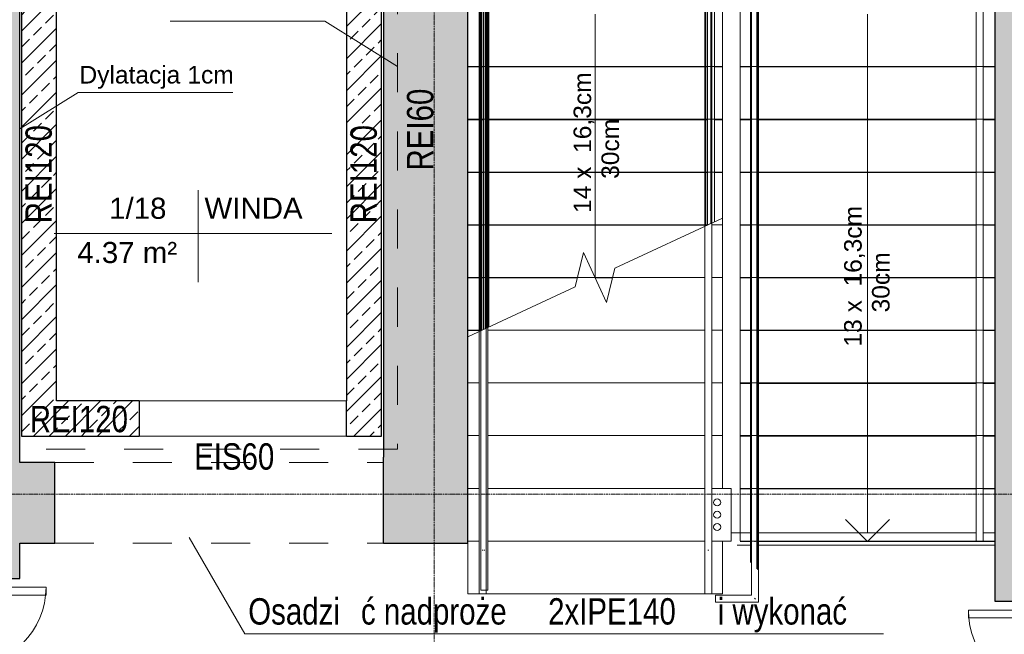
# Model space of a CAD drawing. Header units: centimetres. Extents: x 14504 to 44111, y -18976 to -7683.
# Tile 84 of 141: x 30891 to 31451, y -13246 to -12896. Entities that reach past the tile are written whole.
import ezdxf

# ---------------------------------------------------------------- set-up
doc = ezdxf.new("R2010")
doc.units = ezdxf.units.CM
for name, pattern in [('Aligning Line 1_8_', [0.635, 0.3175, -0.3175]), ('Linia siatki', [0.9925, 0.47, -0.2175, 0.0875, -0.2175]), ('Ponad', [0.396875, 0.238125, -0.15875])]:
    doc.linetypes.add(name, pattern=pattern)
for name, color, linetype, lineweight in [('A-AREA', 32, 'Continuous', 9), ('A-AREA-IDEN', 4, 'Continuous', 9), ('A-DETL', 6, 'Continuous', 9), ('A-DETL-GENF', 92, 'Continuous', 9), ('A-DETL-MEDM', 33, 'Continuous', 25), ('A-DETL-THIN', 151, 'Continuous', 9), ('A-DOOR', 31, 'Continuous', 9), ('A-DOOR-FRAM', 31, 'Continuous', 18), ('A-FLOR', 192, 'Continuous', 9), ('A-FLOR-HRAL', 11, 'Continuous', 9), ('A-FLOR-HRAL-MBND', 5, 'Ponad', 9), ('A-WALL', 4, 'Continuous', 9), ('A-WALL-PATT', 111, 'Continuous', 25), ('G-ANNO-TEXT', 8, 'Continuous', 9), ('S-GRID', 8, 'Continuous', 9), ('S-STRS', 31, 'Continuous', 9), ('S-STRS-ANNO', 31, 'Continuous', 9), ('S-STRS-MBND', 31, 'Ponad', 9)]:
    doc.layers.add(name, color=color, linetype=linetype, lineweight=lineweight)
doc.styles.add('Arial_1', font='arial.ttf', dxfattribs={"height": 12})
doc.styles.add('Arial_2', font='arial.ttf', dxfattribs={"height": 18})
doc.styles.add('Arial_3', font='arial.ttf', dxfattribs={"width": 0.8, "height": 18})
pattern_1 = [(45, (14651.017, -3797.153), (-9.123799, 9.123799), []), (45, (14660.141, -3797.153), (-9.123799, 9.123799), [6.452, -3.226])]

# ---------------------------------------------------------------- blocks, each defined once
blk = doc.blocks.new('Drzwi-korytarz-niesymetryczne-wpuszczane - 1350 x 2000mm-590928-4_Poziom piętra')
at = {"layer": 'A-DOOR', "lineweight": 18}
for p, q in [((-63, 6.365), (-67.5, 6.365)), ((-67.5, 6.365), (-67.5, -83.635)), ((-63, -83.635), (-63, 6.365)), ((63, 6.365), (67.5, 6.365)), ((63, -38.635), (63, 6.365)), ((67.5, 6.365), (67.5, -38.635)), ((67.5, -38.635), (63, -38.635)), ((-67.5, -83.635), (-63, -83.635))]:
    blk.add_line(p, q, dxfattribs=at)
at = {"layer": 'A-DOOR'}
for centre, radius, start, end in [((-67.5, 6.365), 90, 270, 360), ((67.5, 6.365), 45, 180, 270)]:
    blk.add_arc(centre, radius, start, end, dxfattribs=at)
at = {"layer": 'A-DOOR-FRAM'}
for p, q in [((-72.5, 21.365), (-67.5, 21.365)), ((-72.5, 6.365), (-72.5, 21.365)), ((-67.5, 21.365), (-67.5, 16.44375)), ((67.5, 21.365), (72.5, 21.365)), ((67.5, 16.44375), (67.5, 21.365)), ((72.5, 21.365), (72.5, 6.365)), ((-67.5, 16.44375), (-65.9125, 16.44375)), ((-67.5, 11.34125), (-67.5, 6.365)), ((-65.9125, 11.34125), (-67.5, 11.34125)), ((-65.9125, 16.44375), (-65.9125, 11.34125)), ((65.9125, 16.44375), (67.5, 16.44375)), ((65.9125, 11.34125), (65.9125, 16.44375)), ((67.5, 11.34125), (65.9125, 11.34125)), ((67.5, 6.365), (67.5, 11.34125)), ((-67.5, 6.365), (-72.5, 6.365)), ((72.5, 6.365), (67.5, 6.365))]:
    blk.add_line(p, q, dxfattribs=at)
blk = doc.blocks.new('Drzwi-korytarz-niesymetryczne-wpuszczane - 1350 x 2000mm-591046-4_Poziom piętra')
at = {"layer": 'A-DOOR', "lineweight": 18}
for p, q in [((-67.5, -6.365), (-67.5, 83.635)), ((-67.5, 83.635), (-63, 83.635)), ((-63, 83.635), (-63, -6.365)), ((67.5, 38.635), (63, 38.635)), ((63, 38.635), (63, -6.365)), ((67.5, -6.365), (67.5, 38.635)), ((-63, -6.365), (-67.5, -6.365)), ((63, -6.365), (67.5, -6.365))]:
    blk.add_line(p, q, dxfattribs=at)
at = {"layer": 'A-DOOR'}
for centre, radius, start, end in [((-67.5, -6.365), 90, 0, 90), ((67.5, -6.365), 45, 90, 180)]:
    blk.add_arc(centre, radius, start, end, dxfattribs=at)
at = {"layer": 'A-DOOR-FRAM'}
for p, q in [((-67.5, -6.365), (-72.5, -6.365)), ((-72.5, -6.365), (-72.5, -21.365)), ((-67.5, -11.34125), (-67.5, -6.365)), ((67.5, -6.365), (67.5, -11.34125)), ((72.5, -6.365), (67.5, -6.365)), ((72.5, -21.365), (72.5, -6.365)), ((-65.9125, -11.34125), (-67.5, -11.34125)), ((-67.5, -21.365), (-67.5, -16.44375)), ((-67.5, -16.44375), (-65.9125, -16.44375)), ((-65.9125, -16.44375), (-65.9125, -11.34125)), ((67.5, -11.34125), (65.9125, -11.34125)), ((65.9125, -11.34125), (65.9125, -16.44375)), ((65.9125, -16.44375), (67.5, -16.44375)), ((67.5, -16.44375), (67.5, -21.365)), ((-72.5, -21.365), (-67.5, -21.365)), ((67.5, -21.365), (72.5, -21.365))]:
    blk.add_line(p, q, dxfattribs=at)
blk = doc.blocks.new('Otwór drzwiowy - 118x223-651258-4_Poziom piętra')
at = {"layer": 'A-DETL-GENF', "linetype": 'Ponad'}
for p, q in [((58.18, 10), (-59.82, 10)), ((-59.82, -10), (58.18, -10))]:
    blk.add_line(p, q, dxfattribs=at)
at = {"layer": 'A-DETL-MEDM'}
for p, q in [((-59.82, 10), (-59.82, -10)), ((58.18, -10), (58.18, 10))]:
    blk.add_line(p, q, dxfattribs=at)
blk = doc.blocks.new('Poręcz - Poręcz-702179-4_Poziom piętra')
at = {"layer": 'A-FLOR-HRAL-MBND'}
for p, q in [((16630.08, -9026.93), (16659.16, -9026.93)), ((16630.08, -9035.47), (16630.08, -9026.93)), ((16630.08, -9026.93), (16659.16, -9026.93)), ((16630.08, -9035.47), (16630.08, -9026.93)), ((16630.08, -9026.93), (16659.16, -9026.93)), ((16630.08, -9035.47), (16630.08, -9026.93)), ((16630.08, -9026.93), (16659.16, -9026.93)), ((16630.08, -9035.47), (16630.08, -9026.93)), ((16659.16, -9026.93), (16659.16, -9395.47)), ((16659.16, -9026.93), (16659.16, -9395.47)), ((16659.16, -9026.93), (16659.16, -9395.47)), ((16659.16, -9026.93), (16659.16, -9395.47)), ((16633.08, -9029.93), (16656.16, -9029.93)), ((16633.08, -9035.47), (16633.08, -9029.93)), ((16633.08, -9029.93), (16656.16, -9029.93)), ((16633.08, -9035.47), (16633.08, -9029.93)), ((16633.08, -9029.93), (16656.16, -9029.93)), ((16633.08, -9035.47), (16633.08, -9029.93)), ((16633.08, -9029.93), (16656.16, -9029.93)), ((16633.08, -9035.47), (16633.08, -9029.93)), ((16656.16, -9029.93), (16656.16, -9395.47)), ((16656.16, -9029.93), (16656.16, -9395.47)), ((16656.16, -9029.93), (16656.16, -9395.47)), ((16656.16, -9029.93), (16656.16, -9395.47)), ((16630.08, -9216.11), (16630.08, -9035.47)), ((16630.08, -9216.11), (16630.08, -9035.47)), ((16630.08, -9216.11), (16630.08, -9035.47)), ((16630.08, -9216.11), (16630.08, -9035.47)), ((16633.08, -9214.72), (16633.08, -9035.47)), ((16633.08, -9214.72), (16633.08, -9035.47)), ((16633.08, -9214.72), (16633.08, -9035.47)), ((16633.08, -9214.72), (16633.08, -9035.47)), ((16485.08, -9396.71), (16488.08, -9396.71)), ((16485.08, -9396.71), (16488.08, -9396.71)), ((16485.08, -9396.71), (16488.08, -9396.71)), ((16485.08, -9396.71), (16488.08, -9396.71)), ((16656.16, -9395.47), (16656.16, -9408.25)), ((16656.16, -9395.47), (16656.16, -9408.25)), ((16656.16, -9395.47), (16656.16, -9408.25)), ((16656.16, -9395.47), (16656.16, -9408.25)), ((16659.16, -9395.47), (16659.16, -9411.25)), ((16659.16, -9395.47), (16659.16, -9411.25)), ((16659.16, -9395.47), (16659.16, -9411.25)), ((16659.16, -9395.47), (16659.16, -9411.25))]:
    blk.add_line(p, q, dxfattribs=at)
blk = doc.blocks.new('Poręcz - Poręcz-702183-4_Poziom piętra')
at = {"layer": 'A-FLOR-HRAL-MBND'}
for p, q in [((16501.66, -9005.47), (16504.66, -9005.47)), ((16501.66, -9035.47), (16501.66, -9005.47)), ((16501.66, -9005.47), (16504.66, -9005.47)), ((16501.66, -9035.47), (16501.66, -9005.47)), ((16501.66, -9005.47), (16504.66, -9005.47)), ((16501.66, -9035.47), (16501.66, -9005.47)), ((16501.66, -9005.47), (16504.66, -9005.47)), ((16501.66, -9035.47), (16501.66, -9005.47)), ((16504.66, -9035.47), (16504.66, -9005.47)), ((16504.66, -9035.47), (16504.66, -9005.47)), ((16504.66, -9035.47), (16504.66, -9005.47)), ((16504.66, -9035.47), (16504.66, -9005.47)), ((16501.66, -9276), (16501.66, -9035.47)), ((16501.66, -9276), (16501.66, -9035.47)), ((16501.66, -9276), (16501.66, -9035.47)), ((16501.66, -9276), (16501.66, -9035.47)), ((16504.66, -9274.6), (16504.66, -9035.47)), ((16504.66, -9274.6), (16504.66, -9035.47)), ((16504.66, -9274.6), (16504.66, -9035.47)), ((16504.66, -9274.6), (16504.66, -9035.47))]:
    blk.add_line(p, q, dxfattribs=at)
blk = doc.blocks.new('Typ poręczy górnej - Górna poręcz_wewnętrzny_-702195-4_Poziom piętra')
at = {"layer": 'A-FLOR-HRAL'}
for p, q in [((16629.58, -9396.58), (16629.58, -9425.47)), ((16633.58, -9425.47), (16633.58, -9396.58)), ((16631.37, -9400.72), (16631.79, -9400.72))]:
    blk.add_line(p, q, dxfattribs=at)
at = {"layer": 'A-FLOR-HRAL', "flags": 128}
blk.add_lwpolyline([(16631.79, -9425.47), (16631.58, -9425.47), (16631.38, -9425.47)], dxfattribs=at)
blk = doc.blocks.new('Typ poręczy górnej - Górna poręcz_wewnętrzny_-V7-4_Poziom piętra')
at = {"layer": 'A-FLOR-HRAL', "linetype": 'Ponad'}
for p, q in [((16629.58, -9026.43), (16659.66, -9026.43)), ((16629.58, -9035.47), (16629.58, -9026.43)), ((16659.66, -9026.43), (16659.66, -9395.47)), ((16633.58, -9030.43), (16655.66, -9030.43)), ((16633.58, -9035.47), (16633.58, -9030.43)), ((16655.66, -9030.43), (16655.66, -9395.47)), ((16629.58, -9216.35), (16629.58, -9035.47)), ((16633.58, -9214.48), (16633.58, -9035.47)), ((16484.58, -9396.71), (16488.58, -9396.71)), ((16655.66, -9395.47), (16655.66, -9407.75)), ((16659.66, -9395.47), (16659.66, -9411.75))]:
    blk.add_line(p, q, dxfattribs=at)
at = {"layer": 'A-FLOR-HRAL'}
for p, q in [((16633.58, -9214.48), (16629.58, -9216.35)), ((16629.58, -9425.47), (16629.58, -9216.35)), ((16633.58, -9425.47), (16633.58, -9214.48)), ((16629.58, -9425.47), (16633.58, -9425.47))]:
    blk.add_line(p, q, dxfattribs=at)
blk = doc.blocks.new('Typ poręczy górnej - Górna poręcz_wewnętrzny_-702209-4_Poziom piętra')
at = {"layer": 'A-FLOR-HRAL'}
for p, q in [((16501.16, -9396.58), (16501.16, -9425.47)), ((16505.16, -9425.47), (16505.16, -9396.58)), ((16502.95, -9400.72), (16503.37, -9400.72))]:
    blk.add_line(p, q, dxfattribs=at)
at = {"layer": 'A-FLOR-HRAL', "flags": 128}
blk.add_lwpolyline([(16503.37, -9425.47), (16503.16, -9425.47), (16502.96, -9425.47)], dxfattribs=at)
blk = doc.blocks.new('Typ poręczy górnej - Górna poręcz_wewnętrzny_-V8-4_Poziom piętra')
at = {"layer": 'A-FLOR-HRAL', "linetype": 'Ponad'}
for p, q in [((16501.16, -9005.47), (16505.16, -9005.47)), ((16501.16, -9035.47), (16501.16, -9005.47)), ((16505.16, -9035.47), (16505.16, -9005.47)), ((16501.16, -9276.23), (16501.16, -9035.47)), ((16505.16, -9274.37), (16505.16, -9035.47))]:
    blk.add_line(p, q, dxfattribs=at)
at = {"layer": 'A-FLOR-HRAL'}
for p, q in [((16505.16, -9274.37), (16501.16, -9276.23)), ((16505.16, -9425.47), (16505.16, -9274.37)), ((16501.16, -9425.47), (16501.16, -9276.23)), ((16501.16, -9425.47), (16505.16, -9425.47))]:
    blk.add_line(p, q, dxfattribs=at)
blk = doc.blocks.new('Poręcz - Poręcz-703291-4_Poziom piętra')
at = {"layer": 'A-FLOR-HRAL'}
for p, q in [((16503.66, -9005.71), (16506.66, -9005.71)), ((16503.66, -9035.71), (16503.66, -9005.71)), ((16506.66, -9035.71), (16506.66, -9005.71)), ((16503.66, -9275.06), (16503.66, -9035.71)), ((16506.66, -9273.67), (16506.66, -9035.71))]:
    blk.add_line(p, q, dxfattribs=at)
blk = doc.blocks.new('Typ poręczy górnej - Górna poręcz_wewnętrzny_-703303-4_Poziom piętra')
at = {"layer": 'A-FLOR-HRAL'}
for p, q in [((16658.16, -9028.67), (16631.08, -9028.67)), ((16631.08, -9028.67), (16631.08, -9035.21)), ((16635.08, -9032.67), (16656.16, -9032.67)), ((16635.08, -9035.21), (16635.08, -9032.67)), ((16656.16, -9030.67), (16656.16, -9396.22)), ((16660.16, -9396.22), (16660.16, -9030.67)), ((16631.08, -9035.21), (16631.08, -9215.65)), ((16635.08, -9213.78), (16635.08, -9035.21)), ((16656.16, -9396.22), (16656.16, -9426.25)), ((16660.16, -9430.25), (16660.16, -9396.22)), ((16656.16, -9426.25), (16635.62, -9426.25)), ((16635.62, -9428.02), (16635.62, -9428.45)), ((16635.62, -9430.25), (16660.16, -9430.25))]:
    blk.add_line(p, q, dxfattribs=at)
at = {"layer": 'A-FLOR-HRAL', "flags": 128}
for points in [[(16658.16, -9028.67), (16657.64, -9028.74), (16657.16, -9028.94), (16656.75, -9029.26), (16656.43, -9029.67), (16656.23, -9030.16), (16656.16, -9030.67)], [(16656.16, -9030.67), (16656.23, -9030.16), (16656.43, -9029.67), (16656.75, -9029.26), (16657.16, -9028.94), (16657.64, -9028.74), (16658.16, -9028.67), (16658.68, -9028.74), (16659.16, -9028.94), (16659.58, -9029.26)], [(16659.58, -9029.26), (16659.16, -9028.94), (16658.68, -9028.74), (16658.16, -9028.67)]]:
    blk.add_lwpolyline(points, dxfattribs=at)
at = {"layer": 'A-FLOR-HRAL'}
for points, knots in [([(16632.85, -9030.44), (16632.88, -9030.48), (16632.96, -9030.55), (16633.08, -9030.67), (16633.2, -9030.8), (16633.28, -9030.87), (16633.32, -9030.91)], [-0.53727163, -0.53727163, -0.53727163, -0.53727163, -0.52083333, -0.5, -0.47916667, -0.46272837, -0.46272837, -0.46272837, -0.46272837]), ([(16657.93, -9428.02), (16657.96, -9428.06), (16658.04, -9428.13), (16658.16, -9428.25), (16658.27, -9428.36), (16658.33, -9428.43), (16658.36, -9428.45)], [0.46272837, 0.46272837, 0.46272837, 0.46272837, 0.47916667, 0.5, 0.52083333, 0.53076996, 0.53076996, 0.53076996, 0.53076996])]:
    blk.add_open_spline(points, degree=3, knots=knots, dxfattribs=at)
for points in [[(16633.29, -9035.71), (16633.22, -9035.71), (16633.08, -9035.72), (16632.95, -9035.71), (16632.88, -9035.71)], [(16657.96, -9395.72), (16658.03, -9395.72), (16658.16, -9395.71), (16658.3, -9395.72), (16658.37, -9395.72)]]:
    blk.add_open_spline(points, degree=3, dxfattribs=at)
blk = doc.blocks.new('Typ poręczy górnej - Górna poręcz_wewnętrzny_-V9-4_Poziom piętra')
at = {"layer": 'A-FLOR-HRAL'}
for p, q in [((16631.08, -9028.67), (16660.16, -9028.67)), ((16631.08, -9035.71), (16631.08, -9028.67)), ((16660.16, -9028.67), (16660.16, -9395.71)), ((16635.08, -9032.67), (16656.16, -9032.67)), ((16635.08, -9035.71), (16635.08, -9032.67)), ((16656.16, -9032.67), (16656.16, -9395.71)), ((16631.08, -9215.65), (16631.08, -9035.71)), ((16635.08, -9213.78), (16635.08, -9035.71)), ((16656.16, -9395.71), (16656.16, -9426.25)), ((16660.16, -9395.71), (16660.16, -9430.25)), ((16635.62, -9430.25), (16635.62, -9426.25)), ((16656.16, -9426.25), (16635.62, -9426.25)), ((16660.16, -9430.25), (16635.62, -9430.25))]:
    blk.add_line(p, q, dxfattribs=at)
blk = doc.blocks.new('Typ poręczy górnej - Górna poręcz_wewnętrzny_-712286-4_Poziom piętra')
at = {"layer": 'A-FLOR-HRAL'}
for p, q in [((16784.08, -9005.71), (16784.08, -9036.67)), ((16788.08, -9036.67), (16788.08, -9005.71)), ((16784.08, -9036.67), (16784.08, -9395.71)), ((16788.08, -9395.71), (16788.08, -9036.67))]:
    blk.add_line(p, q, dxfattribs=at)
at = {"layer": 'A-FLOR-HRAL', "flags": 128}
for points in [[(16785.88, -9005.71), (16786.08, -9005.71), (16786.29, -9005.71)], [(16786.29, -9395.71), (16786.08, -9395.71), (16785.88, -9395.71)]]:
    blk.add_lwpolyline(points, dxfattribs=at)
blk = doc.blocks.new('Typ poręczy górnej - Górna poręcz_wewnętrzny_-V10-4_Poziom piętra')
at = {"layer": 'A-FLOR-HRAL'}
for p, q in [((16788.08, -9005.71), (16784.08, -9005.71)), ((16784.08, -9005.71), (16784.08, -9395.71)), ((16788.08, -9005.71), (16788.08, -9395.71)), ((16788.08, -9395.71), (16784.08, -9395.71))]:
    blk.add_line(p, q, dxfattribs=at)
blk = doc.blocks.new('Poręcz - Poręcz-712949-4_Poziom piętra')
at = {"layer": 'A-FLOR-HRAL-MBND'}
for p, q in [((16502.66, -9005.59), (16505.66, -9005.59)), ((16502.66, -9035.47), (16502.66, -9005.59)), ((16502.66, -9005.59), (16505.66, -9005.59)), ((16502.66, -9035.47), (16502.66, -9005.59)), ((16502.66, -9005.59), (16505.66, -9005.59)), ((16502.66, -9035.47), (16502.66, -9005.59)), ((16502.66, -9005.59), (16505.66, -9005.59)), ((16502.66, -9035.47), (16502.66, -9005.59)), ((16505.66, -9035.47), (16505.66, -9005.59)), ((16505.66, -9035.47), (16505.66, -9005.59)), ((16505.66, -9035.47), (16505.66, -9005.59)), ((16505.66, -9035.47), (16505.66, -9005.59)), ((16502.66, -9035.59), (16502.66, -9035.47)), ((16502.66, -9035.59), (16502.66, -9035.47)), ((16502.66, -9035.59), (16502.66, -9035.47)), ((16502.66, -9035.59), (16502.66, -9035.47)), ((16502.66, -9275.53), (16502.66, -9035.59)), ((16502.66, -9275.53), (16502.66, -9035.59)), ((16502.66, -9275.53), (16502.66, -9035.59)), ((16502.66, -9275.53), (16502.66, -9035.59)), ((16505.66, -9035.59), (16505.66, -9035.47)), ((16505.66, -9035.59), (16505.66, -9035.47)), ((16505.66, -9035.59), (16505.66, -9035.47)), ((16505.66, -9035.59), (16505.66, -9035.47)), ((16505.66, -9274.13), (16505.66, -9035.59)), ((16505.66, -9274.13), (16505.66, -9035.59)), ((16505.66, -9274.13), (16505.66, -9035.59)), ((16505.66, -9274.13), (16505.66, -9035.59))]:
    blk.add_line(p, q, dxfattribs=at)
blk = doc.blocks.new('Typ poręczy górnej - Górna poręcz_wewnętrzny_-712975-4_Poziom piętra')
at = {"layer": 'A-FLOR-HRAL'}
for p, q in [((16502.16, -9396.58), (16502.16, -9423.47)), ((16506.16, -9423.47), (16506.16, -9396.58)), ((16503.95, -9400.72), (16504.37, -9400.72))]:
    blk.add_line(p, q, dxfattribs=at)
at = {"layer": 'A-FLOR-HRAL', "flags": 128}
blk.add_lwpolyline([(16504.37, -9423.47), (16504.16, -9423.47), (16503.96, -9423.47)], dxfattribs=at)
blk = doc.blocks.new('Typ poręczy górnej - Górna poręcz_wewnętrzny_-V11-4_Poziom piętra')
at = {"layer": 'A-FLOR-HRAL', "linetype": 'Ponad'}
for p, q in [((16502.16, -9005.59), (16506.16, -9005.59)), ((16502.16, -9035.47), (16502.16, -9005.59)), ((16506.16, -9035.47), (16506.16, -9005.59)), ((16502.16, -9035.47), (16506.16, -9035.47)), ((16502.16, -9035.59), (16506.16, -9035.59)), ((16502.16, -9275.76), (16502.16, -9035.59)), ((16506.16, -9273.9), (16506.16, -9035.59))]:
    blk.add_line(p, q, dxfattribs=at)
at = {"layer": 'A-FLOR-HRAL'}
for p, q in [((16506.16, -9273.9), (16502.16, -9275.76)), ((16506.16, -9423.47), (16506.16, -9273.9)), ((16502.16, -9423.47), (16502.16, -9275.76)), ((16502.16, -9423.47), (16506.16, -9423.47))]:
    blk.add_line(p, q, dxfattribs=at)
blk = doc.blocks.new('Etyk_pom_1_mala - Etyk_pom_1_mala-219433-4_Poziom piętra')
at = {"layer": 'A-AREA-IDEN'}
for p, q in [((-0.0958, 0.1444), (-0.0958, -0.3781)), ((-0.9154, -0.1015), (0.6661, -0.1015))]:
    blk.add_line(p, q, dxfattribs=at)

msp = doc.modelspace()

# ---------------------------------------------------------------- hatches: boundary and pattern name
at = {"layer": 'A-WALL-PATT', "lineweight": 9, "transparency": 33554610}
h = msp.add_hatch(color=256, dxfattribs=at)
h.paths.add_polyline_path([(30890.64, -14212.87), (30890.64, -13358.87), (30844.64, -13358.87), (30844.64, -14212.87), (30855.73, -14212.87)])
h.paths.add_polyline_path([(30855.66, -13213.87), (30890.64, -13213.87), (30890.64, -12609.87), (30844.64, -12609.87), (30844.64, -12826.23), (30845.27, -12826.23), (30845.27, -12828.23), (30844.64, -12828.23), (30844.64, -12840.23), (30845.27, -12840.23), (30845.27, -12842.23), (30844.64, -12842.23), (30844.64, -13213.87), (30850.56, -13213.87)])
h = msp.add_hatch(color=256, dxfattribs=at)
h.paths.add_polyline_path([(31445.64, -14149.87), (31491.64, -14149.87), (31491.64, -13371.87), (31445.64, -13371.87), (31445.64, -14134.87)])
h.paths.add_polyline_path([(31475.64, -13226.87), (31491.64, -13226.87), (31491.64, -12609.87), (31445.64, -12609.87), (31445.64, -13226.87)])
for points in [[(31145.64, -13193.87), (31145.64, -12672.87), (31097.64, -12672.87), (31097.64, -13193.87), (31139.62, -13193.87)], [(30910.64, -13193.87), (30910.64, -13147.87), (30890.64, -13147.87), (30890.64, -13193.87)]]:
    msp.add_hatch(color=256, dxfattribs=at).paths.add_polyline_path(points)
h = msp.add_hatch(dxfattribs=at)
h.set_pattern_fill('FP_1', color=256, style=0, pattern_type=2)
h.set_pattern_definition(pattern_1)
h.paths.add_polyline_path([(30891.64, -13112.87), (30911.64, -13112.87), (30911.64, -12827.87), (30891.64, -12827.87), (30891.64, -12906.59)])
h = msp.add_hatch(dxfattribs=at)
h.set_pattern_fill('FP_1', color=256, style=0, pattern_type=2)
h.set_pattern_definition(pattern_1)
h.paths.add_polyline_path([(31096.64, -13132.87), (31096.64, -12827.87), (31076.64, -12827.87), (31076.64, -13132.87)])
h = msp.add_hatch(dxfattribs=at)
h.set_pattern_fill('FP_1', color=256, style=0, pattern_type=2)
h.set_pattern_definition(pattern_1)
h.paths.add_polyline_path([(30958.64, -13132.87), (30958.64, -13112.87), (30891.64, -13112.87), (30891.64, -13132.87)])

# ---------------------------------------------------------------- linework, layer by layer
at = {"layer": 'A-AREA'}
for p, q in [((31299.1, -13194.87), (31307.18, -13194.87)), ((31311.18, -13194.87), (31445.64, -13194.87))]:
    msp.add_line(p, q, dxfattribs=at)
at = {"layer": 'A-DETL', "linetype": 'Aligning Line 1_8_', "ltscale": 70}
for p, q in [((31105.64, -12603.91), (31105.64, -13140.37)), ((31105.64, -13140.37), (30837.85, -13140.37)), ((30910.64, -13147.87), (31097.64, -13147.87)), ((30910.64, -13193.87), (31097.64, -13193.87))]:
    msp.add_line(p, q, dxfattribs=at)
at = {"layer": 'A-DETL-MEDM'}
for p, q in [((31097.64, -13193.87), (31097.64, -13144.87)), ((30890.64, -13193.87), (30910.64, -13193.87))]:
    msp.add_line(p, q, dxfattribs=at)
at = {"layer": 'A-DETL-THIN'}
for p, q in [((31064.38, -12896.87), (30976.38, -12896.87)), ((31064.38, -12896.87), (31105.64, -12922.65)), ((30923.9, -12937.37), (30890.64, -12958.15)), ((30923.9, -12937.37), (31011.9, -12937.37)), ((31295.64, -13162.63), (31288.38, -13162.63)), ((31295.64, -13162.63), (31290.64, -13162.63)), ((31295.64, -13192.63), (31295.64, -13162.63)), ((31295.64, -13192.63), (31295.64, -13162.63)), ((31018.8, -13245.4), (30987.19, -13190.64)), ((31288.38, -13192.63), (31295.64, -13192.63)), ((31290.64, -13192.63), (31295.64, -13192.63)), ((31018.8, -13245.4), (31382.38, -13245.4))]:
    msp.add_line(p, q, dxfattribs=at)
for centre in [(31287.64, -13170.63), (31287.64, -13177.63), (31287.64, -13184.63)]:
    msp.add_circle(centre, 2, dxfattribs=at)
at = {"layer": 'A-FLOR'}
for p, q in [((31307.18, -13187.87), (31295.64, -13187.87)), ((31435.1, -13187.87), (31311.18, -13187.87)), ((31445.64, -13187.87), (31439.1, -13187.87))]:
    msp.add_line(p, q, dxfattribs=at)
at = {"layer": 'A-WALL', "lineweight": 25}
for p, q in [((30890.64, -13147.87), (30890.64, -12672.87)), ((31097.64, -12672.87), (31097.64, -13144.87)), ((31145.64, -13193.87), (31145.64, -12672.87)), ((31445.64, -12672.87), (31445.64, -13226.87)), ((30891.64, -12827.87), (30891.64, -13132.87)), ((31096.64, -13132.87), (31096.64, -12827.87)), ((30911.64, -13112.87), (30911.64, -12847.87)), ((31076.64, -12847.87), (31076.64, -13112.87)), ((30958.64, -13112.87), (30911.64, -13112.87)), ((30891.64, -13132.87), (30958.64, -13132.87)), ((31076.64, -13132.87), (31096.64, -13132.87)), ((30910.64, -13147.87), (30890.64, -13147.87)), ((30910.64, -13193.87), (30910.64, -13147.87)), ((30890.64, -13213.87), (30890.64, -13193.87)), ((31097.64, -13193.87), (31145.64, -13193.87)), ((30860.64, -13213.87), (30890.64, -13213.87)), ((31445.64, -13226.87), (31475.64, -13226.87))]:
    msp.add_line(p, q, dxfattribs=at)
at = {"layer": 'S-GRID', "linetype": 'Linia siatki'}
for p, q in [((31126.64, -12248.27), (31126.64, -14860.82)), ((29444.34, -13165.87), (32937.23, -13165.87))]:
    msp.add_line(p, q, dxfattribs=at)
at = {"layer": 'S-STRS'}
for p, q in [((31290.64, -12922.87), (31290.64, -12892.87)), ((31300.64, -12892.87), (31300.64, -12922.87)), ((31145.64, -12922.87), (31154.68, -12922.87)), ((31157.68, -12922.87), (31282.1, -12922.87)), ((31286.1, -12922.87), (31290.64, -12922.87)), ((31290.64, -12952.87), (31290.64, -12922.87)), ((31300.64, -12922.87), (31300.64, -12952.87)), ((31307.18, -12922.87), (31300.64, -12922.87)), ((31435.1, -12922.87), (31311.18, -12922.87)), ((31445.64, -12922.87), (31439.1, -12922.87)), ((31145.64, -12952.87), (31154.68, -12952.87)), ((31157.68, -12952.87), (31282.1, -12952.87)), ((31286.1, -12952.87), (31290.64, -12952.87)), ((31290.64, -12982.87), (31290.64, -12952.87)), ((31300.64, -12952.87), (31300.64, -12982.87)), ((31307.18, -12952.87), (31300.64, -12952.87)), ((31435.1, -12952.87), (31311.18, -12952.87)), ((31445.64, -12952.87), (31439.1, -12952.87)), ((31145.64, -12982.87), (31154.68, -12982.87)), ((31157.68, -12982.87), (31282.1, -12982.87)), ((31286.1, -12982.87), (31290.64, -12982.87)), ((31290.64, -13008.82), (31290.64, -12982.87)), ((31300.64, -12982.87), (31300.64, -13012.87)), ((31307.18, -12982.87), (31300.64, -12982.87)), ((31435.1, -12982.87), (31311.18, -12982.87)), ((31445.64, -12982.87), (31439.1, -12982.87)), ((31145.64, -13012.87), (31154.68, -13012.87)), ((31157.68, -13012.87), (31281.96, -13012.87)), ((31284.6, -13012.63), (31290.64, -13012.63)), ((31290.64, -13012.63), (31290.64, -13008.82)), ((31290.64, -13042.63), (31290.64, -13012.63)), ((31300.64, -13012.87), (31300.64, -13042.87)), ((31307.18, -13012.87), (31300.64, -13012.87)), ((31435.1, -13012.87), (31311.18, -13012.87)), ((31445.64, -13012.87), (31439.1, -13012.87)), ((31145.64, -13042.87), (31154.68, -13042.87)), ((31157.68, -13042.87), (31208.04, -13042.87)), ((31208.09, -13042.63), (31218.14, -13042.63)), ((31218.25, -13042.87), (31228.13, -13042.87)), ((31228.18, -13042.63), (31280.6, -13042.63)), ((31284.6, -13042.63), (31290.64, -13042.63)), ((31290.64, -13072.63), (31290.64, -13042.63)), ((31300.64, -13042.87), (31300.64, -13072.87)), ((31307.18, -13042.87), (31300.64, -13042.87)), ((31435.1, -13042.87), (31311.18, -13042.87)), ((31445.64, -13042.87), (31439.1, -13042.87)), ((31145.64, -13072.87), (31153.28, -13072.87)), ((31157.18, -13072.63), (31280.6, -13072.63)), ((31284.6, -13072.63), (31290.64, -13072.63)), ((31290.64, -13102.63), (31290.64, -13072.63)), ((31300.64, -13072.87), (31300.64, -13102.87)), ((31307.18, -13072.87), (31300.64, -13072.87)), ((31435.1, -13072.87), (31311.18, -13072.87)), ((31445.64, -13072.87), (31439.1, -13072.87)), ((31145.64, -13102.63), (31152.18, -13102.63)), ((31157.18, -13102.63), (31280.6, -13102.63)), ((31284.6, -13102.63), (31290.64, -13102.63)), ((31290.64, -13132.63), (31290.64, -13102.63)), ((31300.64, -13102.87), (31300.64, -13132.87)), ((31307.18, -13102.87), (31300.64, -13102.87)), ((31435.1, -13102.87), (31311.18, -13102.87)), ((31445.64, -13102.87), (31439.1, -13102.87)), ((31145.64, -13132.63), (31152.18, -13132.63)), ((31157.18, -13132.63), (31280.6, -13132.63)), ((31284.6, -13132.63), (31290.64, -13132.63)), ((31290.64, -13162.63), (31290.64, -13132.63)), ((31300.64, -13132.87), (31300.64, -13162.87)), ((31307.18, -13132.87), (31300.64, -13132.87)), ((31435.1, -13132.87), (31311.18, -13132.87)), ((31445.64, -13132.87), (31439.1, -13132.87)), ((31145.64, -13162.63), (31152.18, -13162.63)), ((31157.18, -13162.63), (31280.6, -13162.63)), ((31284.6, -13162.63), (31288.38, -13162.63)), ((31300.64, -13162.87), (31300.64, -13187.87)), ((31307.18, -13162.87), (31300.64, -13162.87)), ((31435.1, -13162.87), (31311.18, -13162.87)), ((31445.64, -13162.87), (31439.1, -13162.87)), ((31145.64, -13192.63), (31152.18, -13192.63)), ((31157.18, -13192.63), (31280.6, -13192.63)), ((31284.6, -13192.63), (31288.38, -13192.63)), ((31290.64, -13222.63), (31290.64, -13192.63)), ((31145.64, -13222.63), (31145.64, -13193.87)), ((31307.18, -13192.87), (31300.64, -13192.87)), ((31435.1, -13192.87), (31311.18, -13192.87)), ((31445.64, -13192.87), (31439.1, -13192.87)), ((31145.64, -13222.63), (31152.18, -13222.63)), ((31156.18, -13222.63), (31280.6, -13222.63)), ((31284.6, -13222.63), (31290.64, -13222.63))]:
    msp.add_line(p, q, dxfattribs=at)
at = {"layer": 'S-STRS', "linetype": 'Ponad'}
for p, q in [((31145.64, -12922.87), (31154.68, -12922.87)), ((31157.68, -12922.87), (31282.1, -12922.87)), ((31286.1, -12922.87), (31290.64, -12922.87)), ((31307.18, -12922.87), (31300.64, -12922.87)), ((31435.1, -12922.87), (31311.18, -12922.87)), ((31445.64, -12922.87), (31439.1, -12922.87)), ((31145.64, -12952.87), (31154.68, -12952.87)), ((31157.68, -12952.87), (31282.1, -12952.87)), ((31286.1, -12952.87), (31290.64, -12952.87)), ((31307.18, -12952.87), (31300.64, -12952.87)), ((31435.1, -12952.87), (31311.18, -12952.87)), ((31445.64, -12952.87), (31439.1, -12952.87)), ((31145.64, -12982.87), (31154.68, -12982.87)), ((31157.68, -12982.87), (31282.1, -12982.87)), ((31286.1, -12982.87), (31290.64, -12982.87)), ((31307.18, -12982.87), (31300.64, -12982.87)), ((31435.1, -12982.87), (31311.18, -12982.87)), ((31445.64, -12982.87), (31439.1, -12982.87)), ((31145.64, -13012.87), (31154.68, -13012.87)), ((31157.68, -13012.87), (31281.96, -13012.87)), ((31284.6, -13012.63), (31290.64, -13012.63)), ((31307.18, -13012.87), (31300.64, -13012.87)), ((31435.1, -13012.87), (31311.18, -13012.87)), ((31445.64, -13012.87), (31439.1, -13012.87)), ((31145.64, -13042.87), (31154.68, -13042.87)), ((31157.68, -13042.87), (31208.04, -13042.87)), ((31208.09, -13042.63), (31218.14, -13042.63)), ((31218.25, -13042.87), (31228.13, -13042.87)), ((31228.18, -13042.63), (31280.6, -13042.63)), ((31284.6, -13042.63), (31290.64, -13042.63)), ((31307.18, -13042.87), (31300.64, -13042.87)), ((31435.1, -13042.87), (31311.18, -13042.87)), ((31445.64, -13042.87), (31439.1, -13042.87)), ((31145.64, -13072.87), (31153.28, -13072.87)), ((31157.18, -13072.63), (31280.6, -13072.63)), ((31284.6, -13072.63), (31290.64, -13072.63)), ((31307.18, -13072.87), (31300.64, -13072.87)), ((31435.1, -13072.87), (31311.18, -13072.87)), ((31445.64, -13072.87), (31439.1, -13072.87)), ((31145.64, -13102.63), (31152.18, -13102.63)), ((31157.18, -13102.63), (31280.6, -13102.63)), ((31284.6, -13102.63), (31290.64, -13102.63)), ((31307.18, -13102.87), (31300.64, -13102.87)), ((31435.1, -13102.87), (31311.18, -13102.87)), ((31445.64, -13102.87), (31439.1, -13102.87)), ((31145.64, -13132.63), (31152.18, -13132.63)), ((31157.18, -13132.63), (31280.6, -13132.63)), ((31284.6, -13132.63), (31290.64, -13132.63)), ((31307.18, -13132.87), (31300.64, -13132.87)), ((31435.1, -13132.87), (31311.18, -13132.87)), ((31445.64, -13132.87), (31439.1, -13132.87)), ((31145.64, -13162.63), (31152.18, -13162.63)), ((31157.18, -13162.63), (31280.6, -13162.63)), ((31284.6, -13162.63), (31288.38, -13162.63)), ((31307.18, -13162.87), (31300.64, -13162.87)), ((31435.1, -13162.87), (31311.18, -13162.87)), ((31445.64, -13162.87), (31439.1, -13162.87)), ((31145.64, -13192.63), (31152.18, -13192.63)), ((31157.18, -13192.63), (31280.6, -13192.63)), ((31284.6, -13192.63), (31288.38, -13192.63)), ((31145.64, -13222.63), (31152.18, -13222.63)), ((31156.18, -13222.63), (31280.6, -13222.63)), ((31284.6, -13222.63), (31290.64, -13222.63))]:
    msp.add_line(p, q, dxfattribs=at)
at = {"layer": 'S-STRS-ANNO'}
for p, q in [((31218.14, -12922.87), (31218.14, -12892.87)), ((31373.14, -12892.87), (31373.14, -12922.87)), ((31218.14, -12952.87), (31218.14, -12922.87)), ((31373.14, -12922.87), (31373.14, -12952.87)), ((31218.14, -12982.87), (31218.14, -12952.87)), ((31373.14, -12952.87), (31373.14, -12982.87)), ((31218.14, -13012.87), (31218.14, -12982.87)), ((31373.14, -12982.87), (31373.14, -13012.87)), ((31218.14, -13042.63), (31218.14, -13012.87)), ((31373.14, -13012.87), (31373.14, -13042.87)), ((31373.14, -13042.87), (31373.14, -13072.87)), ((31373.14, -13072.87), (31373.14, -13102.87)), ((31373.14, -13102.87), (31373.14, -13132.87)), ((31373.14, -13132.87), (31373.14, -13162.87)), ((31373.14, -13162.87), (31373.14, -13187.87)), ((31373.14, -13192.87), (31360.64, -13180.37)), ((31373.14, -13192.87), (31385.64, -13180.37))]:
    msp.add_line(p, q, dxfattribs=at)
at = {"layer": 'S-STRS-MBND'}
for p, q in [((31145.64, -13033.71), (31145.64, -12832.63)), ((31290.64, -13008.82), (31290.64, -12832.63)), ((31300.64, -12832.63), (31300.64, -13192.63)), ((31445.64, -12832.63), (31445.64, -13192.63)), ((31145.64, -12922.63), (31290.64, -12922.63)), ((31145.64, -12922.63), (31290.64, -12922.63)), ((31445.64, -12922.63), (31300.64, -12922.63)), ((31445.64, -12922.63), (31300.64, -12922.63)), ((31145.64, -12952.63), (31290.64, -12952.63)), ((31145.64, -12952.63), (31290.64, -12952.63)), ((31445.64, -12952.63), (31300.64, -12952.63)), ((31445.64, -12952.63), (31300.64, -12952.63)), ((31145.64, -12982.63), (31290.64, -12982.63)), ((31145.64, -12982.63), (31290.64, -12982.63)), ((31445.64, -12982.63), (31300.64, -12982.63)), ((31445.64, -12982.63), (31300.64, -12982.63)), ((31145.64, -13012.63), (31282.47, -13012.63)), ((31145.64, -13012.63), (31282.47, -13012.63)), ((31445.64, -13012.63), (31300.64, -13012.63)), ((31445.64, -13012.63), (31300.64, -13012.63)), ((31145.64, -13042.63), (31208.09, -13042.63)), ((31145.64, -13042.63), (31208.09, -13042.63)), ((31218.14, -13042.63), (31228.18, -13042.63)), ((31218.14, -13042.63), (31228.18, -13042.63)), ((31445.64, -13042.63), (31300.64, -13042.63)), ((31445.64, -13042.63), (31300.64, -13042.63)), ((31145.64, -13072.63), (31153.8, -13072.63)), ((31145.64, -13072.63), (31153.8, -13072.63)), ((31445.64, -13072.63), (31300.64, -13072.63)), ((31445.64, -13072.63), (31300.64, -13072.63)), ((31445.64, -13102.63), (31300.64, -13102.63)), ((31445.64, -13102.63), (31300.64, -13102.63)), ((31445.64, -13132.63), (31300.64, -13132.63)), ((31445.64, -13132.63), (31300.64, -13132.63)), ((31445.64, -13162.63), (31300.64, -13162.63)), ((31445.64, -13162.63), (31300.64, -13162.63)), ((31445.64, -13192.63), (31300.64, -13192.63))]:
    msp.add_line(p, q, dxfattribs=at)
at = {"layer": 'S-STRS-MBND', "linetype": 'Continuous'}
for p, q in [((31290.64, -13008.82), (31229.47, -13037.34)), ((31211.54, -13028.46), (31206.81, -13047.91)), ((31224.74, -13056.79), (31211.54, -13028.46)), ((31229.47, -13037.34), (31224.74, -13056.79)), ((31206.81, -13047.91), (31145.64, -13076.43))]:
    msp.add_line(p, q, dxfattribs=at)

# ---------------------------------------------------------------- block references
at = {"layer": 'A-AREA-IDEN', "xscale": 99.99999999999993, "yscale": 99.99999999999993, "zscale": 99.99999999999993}
msp.add_blockref('Etyk_pom_1_mala - Etyk_pom_1_mala-219433-4_Poziom piętra', (31001.74, -13007.42), dxfattribs=at)
at = {"layer": 'A-DOOR'}
msp.add_blockref('Otwór drzwiowy - 118x223-651258-4_Poziom piętra', (31018.46, -13122.87), dxfattribs=at)
at = {"layer": 'A-DOOR', "rotation": 89.99999999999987}
for name, p in [('Drzwi-korytarz-niesymetryczne-wpuszczane - 1350 x 2000mm-590928-4_Poziom piętra', (30867, -13286.37)), ('Drzwi-korytarz-niesymetryczne-wpuszczane - 1350 x 2000mm-591046-4_Poziom piętra', (31469.27, -13299.37))]:
    msp.add_blockref(name, p, dxfattribs=at)
at = {"layer": 'A-FLOR-HRAL'}
for name in ['Typ poręczy górnej - Górna poręcz_wewnętrzny_-V8-4_Poziom piętra', 'Poręcz - Poręcz-702183-4_Poziom piętra', 'Typ poręczy górnej - Górna poręcz_wewnętrzny_-V11-4_Poziom piętra', 'Poręcz - Poręcz-712949-4_Poziom piętra', 'Poręcz - Poręcz-703291-4_Poziom piętra', 'Typ poręczy górnej - Górna poręcz_wewnętrzny_-712286-4_Poziom piętra', 'Typ poręczy górnej - Górna poręcz_wewnętrzny_-V10-4_Poziom piętra', 'Typ poręczy górnej - Górna poręcz_wewnętrzny_-V7-4_Poziom piętra', 'Poręcz - Poręcz-702179-4_Poziom piętra', 'Typ poręczy górnej - Górna poręcz_wewnętrzny_-703303-4_Poziom piętra', 'Typ poręczy górnej - Górna poręcz_wewnętrzny_-V9-4_Poziom piętra', 'Typ poręczy górnej - Górna poręcz_wewnętrzny_-702209-4_Poziom piętra', 'Typ poręczy górnej - Górna poręcz_wewnętrzny_-712975-4_Poziom piętra', 'Typ poręczy górnej - Górna poręcz_wewnętrzny_-702195-4_Poziom piętra']:
    msp.add_blockref(name, (14651.02, -3797.15), dxfattribs=at)

# ---------------------------------------------------------------- texts
at = {"layer": 'A-AREA-IDEN', "char_height": 12, "attachment_point": 1, "style": 'Arial_1'}
for s, insert, width in [('1/18', (30941.55, -12997.25), 42.4894), ('WINDA', (30995.83, -12997.25), 74.5569), ('4.37 m²', (30923.42, -13022.42), 73.7552)]:
    msp.add_mtext(s, dxfattribs=dict(at, insert=insert, width=width))
at = {"layer": 'G-ANNO-TEXT', "attachment_point": 1}
for s, insert, char_height, width, style in [('Dylatacj', (30924.67, -12922.27), 10, 60.1266, 'Arial_2'), (' 1cm', (30982.21, -12922.27), 10, 36.0759, 'Arial_2'), ('\\fArial|b0|i0|c238|p34|;a', (30974.28, -12922.27), 10, 9.6202, 'Arial_2'), ('REI120', (30896.38, -13115.69), 15, 85.7806, 'Arial_3'), ('EIS60', (30989.91, -13136.98), 15, 69.7468, 'Arial_3'), ('Osadzi', (31020.72, -13225.12), 15, 77.7637, 'Arial_3'), ('ć nadproże', (31084.88, -13225.12), 15, 123.4599, 'Arial_3'), (' 2xIPE140', (31186.75, -13225.12), 15, 117.0464, 'Arial_3'), (' i wykonać', (31283.32, -13225.12), 15, 117.8481, 'Arial_3')]:
    msp.add_mtext(s, dxfattribs=dict(at, insert=insert, char_height=char_height, width=width, style=style))
at = {"layer": 'G-ANNO-TEXT', "attachment_point": 1, "rotation": 90}
for s, insert, char_height, width, style in [('REI60', (31111.06, -12981.79), 15, 71.3502, 'Arial_3'), ('14 x  16,3cm', (31205.89, -13005.93), 10, 97.0042, 'Arial_2'), ('REI120', (30893.92, -13011.79), 15, 85.7806, 'Arial_3'), ('REI120', (31078.92, -13011.79), 15, 85.7806, 'Arial_3'), ('     30cm', (31221.77, -13005.93), 10, 64.9367, 'Arial_2'), ('13 x  16,3cm', (31359.89, -13081.93), 10, 97.0042, 'Arial_2'), ('     30cm', (31375.77, -13081.93), 10, 64.9367, 'Arial_2')]:
    msp.add_mtext(s, dxfattribs=dict(at, insert=insert, char_height=char_height, width=width, style=style))

doc.saveas('drawing.dxf')
